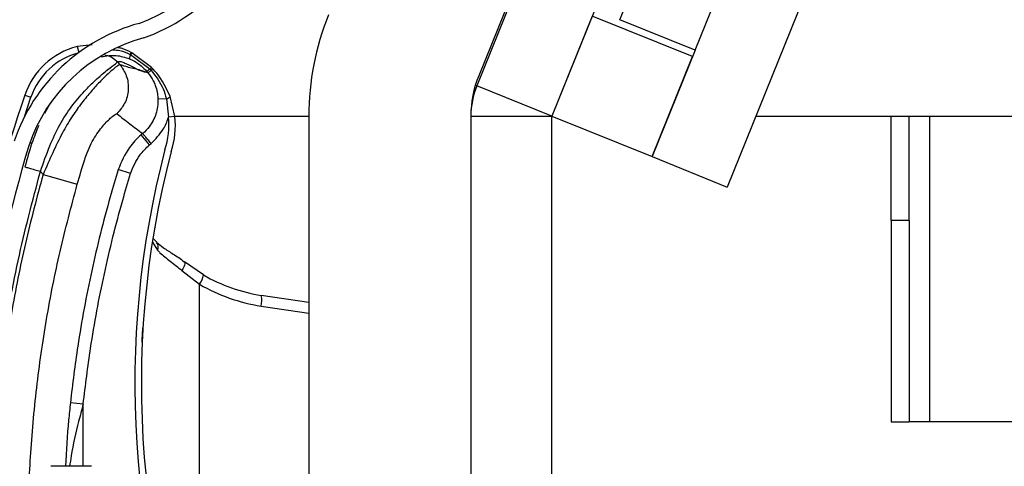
# Model space of a CAD drawing. Header units: inches. Extents: x 170 to 284, y 215 to 248.
# Tile 131 of 195: x 186.1455 to 186.3016, y 224.1105 to 224.1813. Entities that reach past the tile are written whole.
import ezdxf

# ---------------------------------------------------------------- set-up
doc = ezdxf.new("R2010")
doc.units = ezdxf.units.IN
doc.header["$LTSCALE"] = 0.25
doc.header["$MEASUREMENT"] = 0
doc.layers.add('RH BENCH MOUNT', color=7, linetype='Continuous')

msp = doc.modelspace()

# ---------------------------------------------------------------- hatches: boundary and pattern name
at = {"layer": 'RH BENCH MOUNT'}
h = msp.add_hatch(dxfattribs=at)
h.set_pattern_fill('ANSI31', color=256, scale=0.34241245, angle=2.8e-322, style=0)
h.set_pattern_definition([(45, (176.0930244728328, 218.320867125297), (-0.03026527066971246, 0.03026527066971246), [])])
edge = h.paths.add_edge_path(flags=0)
edge.add_arc((186.1662917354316, 224.0094604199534), 0.001712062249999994, 450.0000000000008, 472.2104203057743)
edge.add_line((186.1656445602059, 224.0110454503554), (186.1647320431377, 224.0132803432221))
edge.add_arc((186.1662917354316, 224.0094604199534), 0.004126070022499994, 449.9999999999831, 472.2104203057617, ccw=False)
edge.add_arc((186.1662917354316, 224.0005576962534), 0.01302879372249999, 401.4761673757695, 449.99999999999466, ccw=False)
edge.add_arc((186.1620458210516, 223.9974075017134), 0.01830194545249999, 360, 400.06137300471, ccw=False)
edge.add_arc((186.1685858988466, 223.9974075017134), 0.01176186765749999, 292.1408576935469, 360, ccw=False)
edge.add_arc((186.1662917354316, 224.0006604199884), 0.01566536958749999, 235.2570680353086, 295.4307998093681, ccw=False)
edge.add_arc((186.1715306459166, 224.0087755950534), 0.02532140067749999, 212.8542481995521, 235.9809333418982, ccw=False)
edge.add_arc((186.1633812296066, 224.0024067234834), 0.01504902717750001, 172.1557183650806, 209.3146496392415, ccw=False)
edge.add_arc((186.1758108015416, 224.0010713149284), 0.02754708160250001, 453.308503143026, 532.9325737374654, ccw=False)
edge.add_arc((186.1725578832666, 224.0371615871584), 0.008748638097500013, 280.9586189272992, 427.9414322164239)
edge.add_arc((186.1924176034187, 224.0995148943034), 0.05672062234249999, 179.5706357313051, 253.00989973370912, ccw=False)
edge.add_arc((186.3507493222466, 224.1007133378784), 0.2150521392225, 163.4260275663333, 180.2060536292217, ccw=False)
edge.add_arc((186.1719757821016, 224.1528627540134), 0.02884824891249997, 465.15884346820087, 521.4137567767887, ccw=False)
edge.add_arc((186.1546497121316, 224.2074090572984), 0.0284373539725, 290.1205938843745, 343.7190675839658)
edge.add_arc((186.1674901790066, 224.2032316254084), 0.01494630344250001, 345.2914408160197, 400.5471921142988)
edge.add_arc((186.1640660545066, 224.2014168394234), 0.0187470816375, 397.9578745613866, 431.4396159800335)
edge.add_arc((186.1662917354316, 224.2062448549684), 0.0134739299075, 433.877557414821, 472.2736457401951)
edge.add_arc((186.1637236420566, 224.2132643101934), 0.006011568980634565, 474.982532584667, 495.7175736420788)
edge.add_arc((186.1735166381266, 224.2060051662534), 0.01816498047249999, 500.8992600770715, 540.0000000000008)
edge.add_arc((186.1662917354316, 224.2060051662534), 0.01094007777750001, 180, 270)
edge.add_arc((186.1662917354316, 224.1969312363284), 0.001866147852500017, 270, 285.642246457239)
edge.add_line((186.1667949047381, 224.195134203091), (186.167445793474, 224.1928096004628))
edge.add_arc((186.1662917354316, 224.1969312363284), 0.004280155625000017, 270.00000000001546, 285.6422464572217, ccw=False)
edge.add_arc((186.1662917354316, 224.2060051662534), 0.01335408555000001, 179.9999999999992, 270.00000000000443, ccw=False)
edge.add_arc((186.1735166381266, 224.2060051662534), 0.020578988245, 500.61135831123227, 540, ccw=False)
edge.add_arc((186.1637236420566, 224.2132643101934), 0.008425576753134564, 474.57766718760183, 496.4997109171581, ccw=False)
edge.add_arc((186.1662917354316, 224.2062448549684), 0.01588793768, 433.6903022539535, 472.4705806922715, ccw=False)
edge.add_arc((186.1640660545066, 224.2014168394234), 0.02116108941, 398.1045307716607, 431.57717173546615, ccw=False)
edge.add_arc((186.1674901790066, 224.2032316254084), 0.01736031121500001, 345.180248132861, 400.3658533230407, ccw=False)
edge.add_arc((186.1546497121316, 224.2074090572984), 0.030851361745, 289.9181572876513, 343.77953759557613, ccw=False)
edge.add_arc((186.1719757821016, 224.1528627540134), 0.02643424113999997, 464.9417095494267, 521.3236131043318)
edge.add_arc((186.3507493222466, 224.1007133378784), 0.21263813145, 523.4376684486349, 540.2096895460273)
edge.add_arc((186.1924176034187, 224.0995148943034), 0.05430661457, 539.5566266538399, 613.1145348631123)
edge.add_arc((186.1725578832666, 224.0371615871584), 0.01116264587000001, 280.0610388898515, 428.5290871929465, ccw=False)
edge.add_arc((186.1758108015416, 224.0010713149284), 0.02513307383, 452.9714001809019, 532.9706577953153)
edge.add_arc((186.1633812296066, 224.0024067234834), 0.01263501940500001, 532.0830472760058, 568.9826967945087)
edge.add_arc((186.1715306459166, 224.0087755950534), 0.022907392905, 213.0443063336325, 236.0197152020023)
edge.add_arc((186.1662917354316, 224.0006604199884), 0.01325136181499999, 235.1922404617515, 295.7352497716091)
edge.add_arc((186.1685858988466, 223.9974075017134), 0.009347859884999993, 291.7225241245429, 360)
edge.add_arc((186.1620458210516, 223.9974075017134), 0.01588793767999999, 360, 399.952178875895)
edge.add_arc((186.1662917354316, 224.0005576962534), 0.01061478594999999, 401.6345013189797, 450.0000000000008)

# ---------------------------------------------------------------- linework, layer by layer
for p, q in [((186.2631600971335, 224.2835390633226), (186.2182656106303, 224.1724213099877)), ((186.2628484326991, 224.2819356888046), (186.2179539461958, 224.1708179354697)), ((186.2747539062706, 224.2771255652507), (186.2298594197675, 224.1660078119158)), ((186.2937147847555, 224.2440752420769), (186.2576388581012, 224.1547841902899)), ((186.2406422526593, 224.1812705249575), (186.2630894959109, 224.2368294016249)), ((186.2525477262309, 224.1764604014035), (186.2749949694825, 224.232019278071)), ((186.2362729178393, 224.1818817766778), (186.2298594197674, 224.1660078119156)), ((186.2521468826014, 224.1754682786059), (186.2362729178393, 224.1818817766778)), ((186.2525477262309, 224.1764604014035), (186.2406422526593, 224.1812705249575)), ((186.1570029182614, 224.1772989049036), (186.1546035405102, 224.1770493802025)), ((186.1546035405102, 224.1770493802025), (186.1548572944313, 224.1760829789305)), ((186.1630076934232, 224.175793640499), (186.1630086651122, 224.1757931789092)), ((186.1630086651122, 224.1757931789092), (186.1630707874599, 224.1757634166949)), ((186.1630707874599, 224.1757634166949), (186.1630716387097, 224.1757630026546)), ((186.1630716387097, 224.1757630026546), (186.1661753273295, 224.1734786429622)), ((186.1631899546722, 224.1760835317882), (186.1631890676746, 224.1760839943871)), ((186.1632515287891, 224.1760512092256), (186.1631899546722, 224.1760835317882)), ((186.1632524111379, 224.1760507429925), (186.1632515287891, 224.1760512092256)), ((186.1663938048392, 224.1737271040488), (186.1632524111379, 224.1760507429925)), ((186.2525477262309, 224.1764604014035), (186.2457333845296, 224.1595943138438)), ((186.1613835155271, 224.1741915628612), (186.1610357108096, 224.174602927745)), ((186.162883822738, 224.1751060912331), (186.1628845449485, 224.1751057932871)), ((186.2457333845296, 224.1595943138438), (186.2521468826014, 224.1754682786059)), ((186.1658192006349, 224.172875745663), (186.1648878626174, 224.1732082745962)), ((186.1661753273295, 224.1734786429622), (186.1663656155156, 224.1732730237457)), ((186.2179539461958, 224.1708179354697), (186.2177347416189, 224.1709064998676)), ((186.2298594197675, 224.1660078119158), (186.2179539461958, 224.1708179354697)), ((186.1462454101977, 224.1659076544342), (186.1472811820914, 224.169008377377)), ((186.1463093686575, 224.1693412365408), (186.1472811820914, 224.169008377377)), ((186.1687535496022, 224.1687679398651), (186.1674199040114, 224.1687187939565)), ((186.1687535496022, 224.1687679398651), (186.1690857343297, 224.1658561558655)), ((186.1701068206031, 224.1659684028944), (186.1693562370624, 224.1691153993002)), ((186.1502438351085, 224.167850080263), (186.1494501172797, 224.1664113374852)), ((186.1701068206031, 224.1659684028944), (186.1690857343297, 224.1658561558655)), ((186.1700974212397, 224.1660078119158), (186.1913380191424, 224.1660078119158)), ((186.1913380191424, 224.1660078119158), (186.1913380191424, 219.9132451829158)), ((186.2170189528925, 224.1660078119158), (186.2298594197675, 224.1660078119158)), ((186.2170189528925, 224.1660078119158), (186.2170189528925, 219.9132451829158)), ((186.2298594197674, 224.1660078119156), (186.2457333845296, 224.1595943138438)), ((186.2298594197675, 219.9132451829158), (186.2298594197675, 224.1660078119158)), ((186.2621734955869, 224.1660078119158), (186.8633224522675, 224.1660078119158)), ((186.2836659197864, 224.1494615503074), (186.2836659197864, 224.1660078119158)), ((186.2864803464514, 224.1494615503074), (186.2864803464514, 224.1660078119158)), ((186.2897016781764, 224.1660078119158), (186.2897016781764, 224.1175873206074)), ((186.165005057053, 224.1632502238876), (186.1647570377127, 224.163040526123)), ((186.1471115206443, 224.161837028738), (186.1474398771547, 224.1617362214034)), ((186.1660827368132, 224.1614725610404), (186.1647570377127, 224.163040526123)), ((186.1660827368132, 224.1614725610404), (186.1663307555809, 224.1616822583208)), ((186.2457333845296, 224.1595943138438), (186.2576388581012, 224.1547841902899)), ((186.1487919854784, 224.1572683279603), (186.1492048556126, 224.1567800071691)), ((186.1630862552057, 224.1569326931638), (186.1611233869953, 224.1575353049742)), ((186.1492048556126, 224.1567800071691), (186.1546350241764, 224.1552318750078)), ((186.2864803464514, 224.1494615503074), (186.2836659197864, 224.1494615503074)), ((186.2836659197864, 224.1494615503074), (186.2836659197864, 224.1175873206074)), ((186.2864803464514, 224.1494615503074), (186.2864803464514, 224.1175873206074)), ((186.1665405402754, 224.1460698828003), (186.1673421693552, 224.1447646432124)), ((186.1666509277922, 224.1466028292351), (186.1672443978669, 224.1460451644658)), ((186.1712230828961, 224.1415670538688), (186.1740134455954, 224.1393637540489)), ((186.1746502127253, 224.1408440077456), (186.171609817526, 224.1429113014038)), ((186.1740134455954, 224.073943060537), (186.1740134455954, 224.1393637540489)), ((186.1913380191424, 224.1364682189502), (186.1838006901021, 224.1376182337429)), ((186.1837659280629, 224.1359257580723), (186.1913380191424, 224.13477043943)), ((186.1555752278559, 224.120380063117), (186.1535337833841, 224.1206002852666)), ((186.1555724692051, 224.1105283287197), (186.1555752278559, 224.120380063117)), ((186.2836659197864, 224.1175873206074), (186.2864803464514, 224.1175873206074)), ((186.2897016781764, 224.1175873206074), (186.2864803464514, 224.1175873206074)), ((186.3409717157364, 224.1175873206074), (186.2897016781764, 224.1175873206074)), ((186.1568877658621, 224.110528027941), (186.1504526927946, 224.1105294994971))]:
    msp.add_line(p, q, dxfattribs=at)
at = {"layer": 'RH BENCH MOUNT', "flags": 128}
msp.add_lwpolyline([(186.171609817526, 224.1429113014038), (186.1716658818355, 224.1428372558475), (186.1716914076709, 224.1427284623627), (186.171685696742, 224.1425878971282), (186.1716489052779, 224.1424194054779), (186.1715820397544, 224.142227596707), (186.1714869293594, 224.1420177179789), (186.1713661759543, 224.141795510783), (186.1712230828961, 224.1415670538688)], dxfattribs=at)
at = {"layer": 'RH BENCH MOUNT'}
for centre, radius, start, end in [((186.1546497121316, 224.2074090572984), 0.02843735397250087, 290.1205938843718, 343.7190675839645), ((186.1546497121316, 224.2074090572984), 0.03085136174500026, 289.9181572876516, 343.7795375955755), ((186.2341395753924, 224.1660078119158), 0.04280155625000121, 158.0000000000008, 179.9999999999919), ((186.1719757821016, 224.1528627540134), 0.02884824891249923, 105.1588434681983, 161.4137567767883), ((186.1719757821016, 224.1528627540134), 0.02643424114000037, 104.9417095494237, 161.3236131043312), ((186.157647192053, 224.1654578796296), 0.01198443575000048, 104.7123854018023, 161.0929786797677), ((186.157647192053, 224.1654578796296), 0.01095719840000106, 104.7123854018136, 161.0929786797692), ((186.1651179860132, 224.1748258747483), 0.00225166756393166, 155.3939551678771, 172.8510957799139), ((186.1651206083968, 224.1748244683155), 0.002253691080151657, 155.3897650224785, 172.8291455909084), ((186.164417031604, 224.175115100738), 0.001564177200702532, 141.725694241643, 154.2910519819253), ((186.164421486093, 224.1751128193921), 0.001568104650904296, 141.7542666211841, 154.2863466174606), ((186.1645201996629, 224.1750537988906), 0.001613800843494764, 141.826092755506, 153.914089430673), ((186.1645193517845, 224.1750541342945), 0.001611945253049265, 141.8104826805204, 153.9114578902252), ((186.2341395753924, 224.1660078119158), 0.01712062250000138, 157.9999999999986, 179.9999999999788), ((186.2298594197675, 224.1660078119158), 0.01284046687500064, 157.9999999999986, 180), ((186.3507141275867, 224.0993298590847), 0.2160622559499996, 161.092978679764, 176.5597220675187), ((186.1684014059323, 224.1700751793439), 0.001353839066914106, 285.0764398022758, 314.8519014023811), ((186.1571730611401, 224.1645466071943), 0.01198443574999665, 341.341097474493, 6.273281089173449), ((186.1571730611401, 224.1645466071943), 0.0130116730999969, 341.502558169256, 6.273281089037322), ((186.3507493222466, 224.1007133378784), 0.2126381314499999, 163.4376684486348, 180.2096895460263), ((186.3103094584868, 224.1236240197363), 0.1465525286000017, 165.3406183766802, 202.0185750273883), ((186.3103094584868, 224.1236240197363), 0.1455252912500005, 165.3544246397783, 203.8705502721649), ((186.1663523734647, 224.1452936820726), 0.001122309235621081, 331.8758133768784, 39.94683461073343), ((186.1710884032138, 224.1414991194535), 0.003621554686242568, 323.8694765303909, 349.5782562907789), ((186.1877258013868, 224.1633438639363), 0.02602334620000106, 239.8373732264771, 261.3249484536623), ((186.1879492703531, 224.1633438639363), 0.02773540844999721, 239.8373732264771, 261.3249484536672), ((186.1804700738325, 224.1368400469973), 0.003420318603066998, 344.4956794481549, 13.15103634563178)]:
    msp.add_arc(centre, radius, start, end, dxfattribs=at)
for points, knots in [([(186.1602920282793, 224.1765145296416), (186.1606622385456, 224.1764930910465), (186.1616107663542, 224.1764381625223), (186.162478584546, 224.1760377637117), (186.1630076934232, 224.175793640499)], [0, 0, 0, 0, 0.3902998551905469, 1, 1, 1, 1]), ([(186.1631890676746, 224.1760839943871), (186.1626642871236, 224.1763621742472), (186.1619734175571, 224.1767283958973), (186.1612110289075, 224.17685610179), (186.1610277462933, 224.1768868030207)], [0, 0, 0, 0, 0.7595942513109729, 1, 1, 1, 1]), ([(186.1487919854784, 224.1572683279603), (186.1492678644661, 224.1586247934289), (186.1501662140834, 224.161185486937), (186.1517815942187, 224.164676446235), (186.1533840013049, 224.1670883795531), (186.1547159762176, 224.1687911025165), (186.1556308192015, 224.1698344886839), (186.1564224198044, 224.1706629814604), (186.157091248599, 224.1713229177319), (186.1578360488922, 224.172017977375), (186.1586698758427, 224.1727436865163), (186.1597992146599, 224.1736517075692), (186.1607892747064, 224.1744116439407), (186.1609584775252, 224.174542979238), (186.1610357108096, 224.174602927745)], [0, 0, 0, 0, 0.1307156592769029, 0.2467609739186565, 0.3577928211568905, 0.4170971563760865, 0.4791482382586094, 0.5177152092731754, 0.5590896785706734, 0.603294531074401, 0.6633484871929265, 0.7353692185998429, 0.8792082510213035, 1, 1, 1, 1]), ([(186.1613835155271, 224.1741915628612), (186.1613041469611, 224.1741599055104), (186.1611428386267, 224.1740955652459), (186.1603543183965, 224.1734768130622), (186.1592933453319, 224.1725336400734), (186.1580629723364, 224.1713200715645), (186.1566551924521, 224.1697741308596), (186.1551800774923, 224.1679389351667), (186.1536900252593, 224.1658037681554), (186.1521616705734, 224.1632492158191), (186.150725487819, 224.1601728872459), (186.149716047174, 224.1579205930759), (186.1492048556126, 224.1567800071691)], [0, 0, 0, 0, 0.1094013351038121, 0.2223468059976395, 0.3151791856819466, 0.4102231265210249, 0.5012749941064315, 0.5946006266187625, 0.6834485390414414, 0.7745330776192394, 0.8858211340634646, 1, 1, 1, 1]), ([(186.1584241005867, 224.1754432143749), (186.1592155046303, 224.1755666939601), (186.1607331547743, 224.1758034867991), (186.162187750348, 224.1753318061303), (186.162883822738, 224.1751060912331)], [0, 0, 0, 0, 0.5214667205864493, 1, 1, 1, 1]), ([(186.1589977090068, 224.1756733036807), (186.1591878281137, 224.1756450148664), (186.1595832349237, 224.1755861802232), (186.160320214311, 224.1752833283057), (186.1607538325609, 224.1748709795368), (186.1610357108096, 224.174602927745)], [0, 0, 0, 0, 0.2447599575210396, 0.5090480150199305, 1, 1, 1, 1]), ([(186.1613835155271, 224.1741915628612), (186.1617726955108, 224.1736157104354), (186.162581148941, 224.1724194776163), (186.1628399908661, 224.170194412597), (186.1623122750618, 224.1680170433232), (186.161364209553, 224.1669273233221), (186.1609078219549, 224.1664027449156)], [0, 0, 0, 0, 0.2406941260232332, 0.4999999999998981, 0.7593058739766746, 1, 1, 1, 1]), ([(186.1610357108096, 224.174602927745), (186.1611425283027, 224.1746426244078), (186.1613667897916, 224.1747259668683), (186.1619685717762, 224.1745319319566), (186.1627231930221, 224.1741839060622), (186.1635224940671, 224.1737696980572), (186.1643199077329, 224.173362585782), (186.1647438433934, 224.1732044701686), (186.1649587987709, 224.173124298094)], [0, 0, 0, 0, 0.1574760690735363, 0.330618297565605, 0.4911886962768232, 0.6742546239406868, 0.834831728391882, 1, 1, 1, 1]), ([(186.1648878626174, 224.1732082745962), (186.1646771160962, 224.1732664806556), (186.1640958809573, 224.1734270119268), (186.1630276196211, 224.173636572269), (186.1620068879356, 224.1739811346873), (186.1613835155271, 224.1741915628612)], [0, 0, 0, 0, 0.1812946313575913, 0.50000735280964, 1, 1, 1, 1]), ([(186.1628845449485, 224.1751057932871), (186.1631640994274, 224.1749775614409), (186.1641970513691, 224.1745037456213), (186.1650912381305, 224.1737383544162), (186.1656256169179, 224.1731050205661), (186.1656256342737, 224.1731049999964)], [0, 0, 0, 0, 0.2706300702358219, 0.9999763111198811, 1, 1, 1, 1]), ([(186.1649587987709, 224.173124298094), (186.1650523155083, 224.1730986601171), (186.1652403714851, 224.1730471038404), (186.1654677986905, 224.1730345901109), (186.1655729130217, 224.173081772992), (186.1656253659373, 224.1731053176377)], [0, 0, 0, 0, 0.3313600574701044, 0.6663431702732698, 0.9999999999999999, 0.9999999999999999, 0.9999999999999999, 0.9999999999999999]), ([(186.1656253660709, 224.1731053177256), (186.1656735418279, 224.1730482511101), (186.1657381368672, 224.1729717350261), (186.1658027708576, 224.1728952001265), (186.1658192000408, 224.1728757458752)], [0, 0, 0, 0, 0.7458120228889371, 0.9999999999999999, 0.9999999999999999, 0.9999999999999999, 0.9999999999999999]), ([(186.1661753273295, 224.1734786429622), (186.1661555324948, 224.1734633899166), (186.1660365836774, 224.1733717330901), (186.1658520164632, 224.1732347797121), (186.1656770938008, 224.173116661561), (186.1656427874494, 224.1731088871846), (186.1656256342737, 224.1731049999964)], [0, 0, 0, 0, 0.06239373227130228, 0.3749291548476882, 0.6874645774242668, 1, 1, 1, 1]), ([(186.1658160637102, 224.1728794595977), (186.1658160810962, 224.1728794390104), (186.1661511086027, 224.172482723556), (186.1668351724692, 224.171448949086), (186.1673257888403, 224.1699892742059), (186.1673992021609, 224.1689982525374), (186.1674199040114, 224.1687187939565)], [0, 0, 0, 0, 1.782673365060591e-05, 0.3435204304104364, 0.8148790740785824, 1, 1, 1, 1]), ([(186.1663656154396, 224.1732730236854), (186.1663456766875, 224.1732572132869), (186.1662259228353, 224.1731622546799), (186.1660407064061, 224.173019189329), (186.1658668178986, 224.1728933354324), (186.1658350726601, 224.1728816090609), (186.1658192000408, 224.1728757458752)], [0, 0, 0, 0, 0.062428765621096, 0.3749525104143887, 0.6874762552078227, 1, 1, 1, 1]), ([(186.1663658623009, 224.173272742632), (186.1670741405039, 224.1723444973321), (186.1681275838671, 224.1709638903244), (186.1685990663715, 224.1693098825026), (186.1687535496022, 224.1687679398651)], [0, 0, 0, 0, 0.6723457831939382, 1, 1, 1, 1]), ([(186.166598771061, 224.1735165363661), (186.1665987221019, 224.1735165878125), (186.1665311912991, 224.173587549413), (186.1664624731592, 224.173657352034), (186.1663938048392, 224.1737271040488)], [0, 0, 0, 0, 0.0007249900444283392, 0.9999999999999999, 0.9999999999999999, 0.9999999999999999, 0.9999999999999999]), ([(186.1693562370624, 224.1691153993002), (186.1687429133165, 224.1704111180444), (186.1679923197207, 224.171996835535), (186.1668142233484, 224.1732815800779), (186.1665987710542, 224.1735165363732)], [0, 0, 0, 0, 0.8171182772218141, 1, 1, 1, 1]), ([(186.1674199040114, 224.1687187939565), (186.1674206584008, 224.1686964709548), (186.1674472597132, 224.1679093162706), (186.1672226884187, 224.1663377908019), (186.1662671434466, 224.1645011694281), (186.1653879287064, 224.163574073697), (186.1650049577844, 224.1632501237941), (186.1650049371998, 224.1632501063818)], [0, 0, 0, 0, 0.0108740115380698, 0.3834398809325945, 0.7558119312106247, 0.9999868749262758, 1, 1, 1, 1]), ([(186.1558144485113, 224.1591651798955), (186.155814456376, 224.1591652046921), (186.155928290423, 224.1595241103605), (186.1564277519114, 224.1609302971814), (186.1576023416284, 224.1631329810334), (186.1591371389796, 224.1650362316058), (186.1604825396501, 224.1662478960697), (186.1607562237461, 224.1663475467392), (186.1609078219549, 224.1664027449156)], [0, 0, 0, 0, 4.497367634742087e-06, 0.06509473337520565, 0.2616701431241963, 0.4753105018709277, 0.7093656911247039, 0.9999999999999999, 0.9999999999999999, 0.9999999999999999, 0.9999999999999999]), ([(186.1609078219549, 224.1664027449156), (186.1615810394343, 224.1658735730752), (186.1629274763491, 224.1648152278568), (186.1643124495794, 224.1637718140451), (186.1650049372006, 224.1632501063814)], [0, 0, 0, 0, 0.4999992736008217, 1, 1, 1, 1]), ([(186.1663307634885, 224.1616822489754), (186.1670325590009, 224.1624006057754), (186.1681946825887, 224.1635901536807), (186.1688696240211, 224.1651636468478), (186.1690748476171, 224.1658212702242), (186.1690857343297, 224.1658561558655)], [0, 0, 0, 0, 0.5907811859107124, 0.9782917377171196, 1, 1, 1, 1]), ([(186.1485226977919, 224.1645378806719), (186.1481483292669, 224.1636200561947), (186.1472917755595, 224.1615200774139), (186.1466722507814, 224.1592528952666), (186.1463234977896, 224.157976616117)], [0, 0, 0, 0, 0.4370636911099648, 1, 1, 1, 1]), ([(186.1647570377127, 224.163040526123), (186.1647570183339, 224.1630405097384), (186.1640631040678, 224.1624538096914), (186.1624882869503, 224.1608302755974), (186.1616302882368, 224.1587590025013), (186.1611233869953, 224.1575353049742)], [0, 0, 0, 0, 1.142795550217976e-05, 0.409211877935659, 1, 1, 1, 1]), ([(186.1630862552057, 224.1569326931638), (186.1634979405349, 224.1579498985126), (186.1641954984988, 224.1596734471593), (186.1655341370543, 224.1609495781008), (186.1660827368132, 224.1614725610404)], [0, 0, 0, 0, 0.5901808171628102, 1, 1, 1, 1]), ([(186.1546350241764, 224.1552318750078), (186.1550225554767, 224.156556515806), (186.1554100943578, 224.157881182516), (186.1558144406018, 224.1591651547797), (186.1558144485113, 224.1591651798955)], [0, 0, 0, 0, 0.999980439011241, 1, 1, 1, 1]), ([(186.1406798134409, 224.1002417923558), (186.1407785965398, 224.104997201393), (186.1409766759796, 224.114532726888), (186.1425862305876, 224.1288416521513), (186.1450430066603, 224.1431512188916), (186.1475403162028, 224.1525550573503), (186.1487919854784, 224.1572683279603)], [0, 0, 0, 0, 0.2468628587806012, 0.4950083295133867, 0.74689458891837, 1, 1, 1, 1]), ([(186.1463234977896, 224.157976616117), (186.1463564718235, 224.1579671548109), (186.1464071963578, 224.1579526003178), (186.1467150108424, 224.1578642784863), (186.1470335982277, 224.1577728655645), (186.1474290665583, 224.157659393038), (186.1480037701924, 224.1574944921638), (186.1484814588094, 224.1573574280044), (186.1487919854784, 224.1572683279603)], [0, 0, 0, 0, 0.2394568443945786, 0.3683606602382, 0.5000000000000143, 0.6316393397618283, 0.7605431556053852, 1, 1, 1, 1]), ([(186.1611233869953, 224.1575353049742), (186.1606953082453, 224.1561059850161), (186.1591104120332, 224.1508141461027), (186.1568152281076, 224.1415160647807), (186.154748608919, 224.1306067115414), (186.1538972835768, 224.1235944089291), (186.1535337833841, 224.1206002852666)], [0, 0, 0, 0, 0.1185397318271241, 0.4388752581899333, 0.7604101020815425, 1, 1, 1, 1]), ([(186.1492048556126, 224.1567800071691), (186.1482307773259, 224.1531498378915), (186.1462797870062, 224.1458789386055), (186.144101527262, 224.1347981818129), (186.1424904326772, 224.1236155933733), (186.1414796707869, 224.1126469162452), (186.1412849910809, 224.1053990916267), (186.1411915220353, 224.1019192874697)], [0, 0, 0, 0, 0.2027568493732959, 0.4061035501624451, 0.6088604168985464, 0.8122072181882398, 1, 1, 1, 1]), ([(186.1555752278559, 224.120380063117), (186.1559349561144, 224.1233431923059), (186.1567756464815, 224.1302680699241), (186.1588195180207, 224.1410646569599), (186.1610898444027, 224.1502668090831), (186.162662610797, 224.155518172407), (186.1630862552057, 224.1569326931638)], [0, 0, 0, 0, 0.2395900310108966, 0.5599255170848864, 0.8814604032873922, 0.9999999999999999, 0.9999999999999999, 0.9999999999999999, 0.9999999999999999]), ([(186.146837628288, 224.1018496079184), (186.1468376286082, 224.1018496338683), (186.1468794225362, 224.1052359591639), (186.1471425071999, 224.1122826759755), (186.1480944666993, 224.1229558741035), (186.1496690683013, 224.1338319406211), (186.1517875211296, 224.1446192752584), (186.1536858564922, 224.1516943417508), (186.1546350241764, 224.1552318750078)], [0, 0, 0, 0, 1.439079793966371e-06, 0.1877923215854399, 0.3908439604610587, 0.5938956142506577, 0.7969478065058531, 1, 1, 1, 1]), ([(186.1672047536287, 224.1460269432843), (186.1675480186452, 224.14574260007), (186.1682880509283, 224.1451295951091), (186.1698494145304, 224.1441542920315), (186.1710968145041, 224.1433753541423), (186.1717174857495, 224.1428141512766), (186.1717778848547, 224.1427595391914)], [0, 0, 0, 0, 0.2839420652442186, 0.6121401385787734, 0.9622563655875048, 1, 1, 1, 1]), ([(186.1673421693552, 224.1447646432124), (186.1674721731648, 224.1446309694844), (186.1680617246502, 224.1440247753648), (186.1693543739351, 224.1430671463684), (186.1705943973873, 224.1420717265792), (186.1712230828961, 224.1415670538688)], [0, 0, 0, 0, 0.1223980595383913, 0.5550603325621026, 1, 1, 1, 1]), ([(186.1649172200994, 224.1302201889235), (186.1649270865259, 224.130525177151), (186.1649511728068, 224.1312697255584), (186.1649944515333, 224.1320140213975), (186.1650200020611, 224.1324534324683)], [0, 0, 0, 0, 0.4096284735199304, 1, 1, 1, 1]), ([(186.1535337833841, 224.1206002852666), (186.1534366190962, 224.1196824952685), (186.1530816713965, 224.1163297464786), (186.1528959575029, 224.1129694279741), (186.1527610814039, 224.1105289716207)], [0, 0, 0, 0, 0.2737425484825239, 0.9999999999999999, 0.9999999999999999, 0.9999999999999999, 0.9999999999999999]), ([(186.1555752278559, 224.120380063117), (186.1553281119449, 224.1194711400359), (186.1545903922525, 224.1167577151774), (186.1538320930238, 224.1134636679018), (186.1534925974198, 224.1110833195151), (186.1534135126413, 224.1105288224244)], [0, 0, 0, 0, 0.2786878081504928, 0.8319718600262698, 1, 1, 1, 1])]:
    msp.add_open_spline(points, degree=3, knots=knots, dxfattribs=at)
for points in [[(186.1663938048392, 224.1737271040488), (186.1663922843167, 224.1737226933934), (186.1663892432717, 224.1737138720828), (186.1663453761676, 224.1736618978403), (186.1662764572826, 224.1735856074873), (186.1662090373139, 224.1735142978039), (186.1661753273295, 224.1734786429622)], [(186.1665986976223, 224.1735166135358), (186.1665966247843, 224.1735125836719), (186.1665924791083, 224.1735045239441), (186.1665453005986, 224.1734537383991), (186.1664721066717, 224.173378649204), (186.1664011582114, 224.1733081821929), (186.1663656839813, 224.1732729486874)], [(186.1663309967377, 224.1616824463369), (186.1661608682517, 224.161883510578), (186.1658206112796, 224.1622856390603), (186.1653880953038, 224.1627968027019), (186.1650792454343, 224.1631618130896), (186.1650295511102, 224.1632205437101), (186.1650047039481, 224.1632499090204)]]:
    msp.add_open_spline(points, degree=3, dxfattribs=at)

doc.saveas('drawing.dxf')
